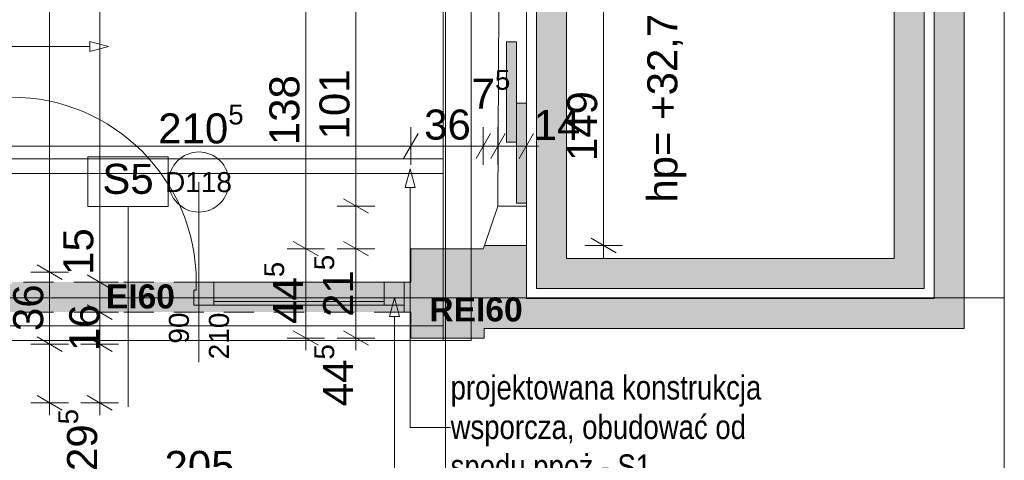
# Paper-space layout 'A-39 RZUT - PIĘTRO 9' of a CAD drawing. Header units: millimetres. Extents: x 0 to 1767, y 0 to 586.
# Tile 13 of 20: x 447 to 545, y 171 to 215. Entities that reach past the tile are written whole.
import ezdxf
from ezdxf.xclip import XClip

# ---------------------------------------------------------------- set-up
doc = ezdxf.new("R2010")
doc.units = ezdxf.units.MM
doc.header["$MEASUREMENT"] = 0
doc.header["$XCLIPFRAME"] = 0
for name, pattern in [('ACAD_ISO03W100', [300, 120, -180]), ('DASHDOTX2', [1000, 500, -250, 0, -250]), ('Przer. długie kreski', [2.5, 1.5, -1]), ('PRZERYWANA_DU_A', [550, 350.0000000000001, -199.9999999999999])]:
    doc.linetypes.add(name, pattern=pattern)
for name, color, linetype, lineweight in [('0_Nr_pióra__2', 8, 'Continuous', 13), ('A_linie przekroju_Nr_pióra__1', 7, 'Continuous', 20), ('A_winda_Nr_pióra__1', 7, 'Continuous', 20), ('A_wymiary_Nr_pióra__1', 7, 'Continuous', 20), ('A_wymiary_Nr_pióra__2', 8, 'Continuous', 13), ('A_ściany_Nr_pióra__1', 7, 'Continuous', 20), ('Drzwi Archicad_Nr_pióra__1', 7, 'Continuous', 20), ('Drzwi Archicad_Nr_pióra__3', 252, 'Continuous', 13), ('Znaczniki drzwi Archicada_Nr_pióra__3', 252, 'Continuous', 13)]:
    doc.layers.add(name, color=color, linetype=linetype, lineweight=lineweight)
for name, color, linetype, lineweight, true_color in [('A_konstrukcja stalowa_Nr_pióra__8', 7, 'Continuous', 13, 0x4c4c4c), ('A_opis ścian_Nr_pióra__19', 7, 'Continuous', 5, 0x191919), ('A_opis_Nr_pióra__255', 7, 'Continuous', 15, 0x242424), ('A_opis_Nr_pióra__8', 7, 'Continuous', 13, 0x4c4c4c), ('A_osie_Nr_pióra__16', 7, 'Continuous', 5, 0x0f0f0f), ('A_ppoż proj_Nr_pióra__8', 7, 'Continuous', 13, 0x4c4c4c), ('Okna Archicada_Nr_pióra__19', 7, 'Continuous', 5, 0x191919)]:
    doc.layers.add(name, color=color, linetype=linetype, lineweight=lineweight, true_color=true_color)
for name, color, linetype in [('A_podrys', 7, 'Continuous'), ('A_ppoż proj', 7, 'Continuous'), ('A_winda', 7, 'Continuous'), ('A_ściany', 7, 'Continuous')]:
    doc.layers.add(name, color=color, linetype=linetype)
doc.styles.add('STYL_AUTOMATYCZNY_1', font='arial.ttf')
doc.styles.add('STYL_AUTOMATYCZNY_2', font='ARIALN.TTF')
doc.styles.add('STYL_AUTOMATYCZNY_3', font='arial.ttf')
doc.styles.add('STYL_AUTOMATYCZNY_4', font='arial.ttf')
doc.styles.add('STYL_AUTOMATYCZNY_5', font='arial.ttf')

# ---------------------------------------------------------------- blocks, each defined once
blk = doc.blocks.new('Rysunek_1_1', base_point=(-3193.413088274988, -631.400949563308))
at = {"layer": 'A_ppoż proj', "linetype": 'Continuous', "lineweight": 0, "true_color": 0x121212}
blk.add_hatch(color=250, dxfattribs=at).paths.add_polyline_path([(444.0495795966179, 188.3087186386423), (444.0495795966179, 185.3087186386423), (485.0495795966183, 185.3087186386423), (485.0495795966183, 188.3087186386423)])
at = {"layer": 'A_winda', "linetype": 'Continuous', "lineweight": 0, "true_color": 0xfdfdfd}
h = blk.add_hatch(color=7, dxfattribs=at)
h.paths.add_polyline_path([(536.9695795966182, 221.0997186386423), (498.2495795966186, 221.0997186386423), (498.2495795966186, 187.6847186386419), (536.9695795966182, 187.6847186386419)])
h.paths.add_polyline_path([(533.9695795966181, 218.0997186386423), (533.9695795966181, 190.6847186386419), (501.2495795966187, 190.6847186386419), (501.2495795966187, 218.0997186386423)], flags=0)
for points in [[(495.249579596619, 212.3055930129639), (495.249579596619, 202.3055930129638), (496.2495795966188, 202.3055930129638), (496.2495795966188, 212.3055930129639)], [(496.2495795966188, 206.1867184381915), (496.2495795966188, 196.1867184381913), (497.2495795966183, 196.1867184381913), (497.2495795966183, 206.1867184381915)]]:
    blk.add_hatch(color=7, dxfattribs=at).paths.add_polyline_path(points)
at = {"layer": 'A_ściany', "linetype": 'Continuous', "lineweight": 0, "true_color": 0x000000}
for points in [[(540.9695795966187, 183.684718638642), (540.9695795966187, 260.4487186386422), (537.9695795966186, 260.4487186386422), (537.9695795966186, 186.6847186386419)], [(485.7095795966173, 191.6447183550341), (485.7095795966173, 182.718908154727), (493.0274090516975, 182.718908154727), (493.0274090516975, 183.6847190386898), (497.2495802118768, 183.6847190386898), (497.2495795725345, 191.9722190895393), (493.0619904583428, 191.9722190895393), (492.9495793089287, 191.6447183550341)], [(485.7095795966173, 188.3087187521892), (485.0495799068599, 188.3087187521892), (485.0495799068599, 185.3087186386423), (485.7095795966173, 185.3087186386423)], [(497.2495795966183, 183.684718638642), (540.9695795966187, 183.684718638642), (537.9695795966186, 186.6847186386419), (497.2495795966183, 186.6847186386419)]]:
    blk.add_hatch(color=18, dxfattribs=at).paths.add_polyline_path(points)
at = {"layer": '0_Nr_pióra__2', "color": 8, "linetype": 'PRZERYWANA_DU_A', "lineweight": 13, "ltscale": 2, "flags": 128}
blk.add_lwpolyline([(544.9695795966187, 126.7487186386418), (544.9695795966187, 316.7487186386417)], dxfattribs=at)
at = {"layer": 'A_konstrukcja stalowa_Nr_pióra__8', "color": 251, "linetype": 'Continuous', "lineweight": 13, "ltscale": 2, "true_color": 0x4c4c4c, "flags": 128}
for points in [[(491.7495795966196, 266.488718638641), (488.9495795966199, 266.488718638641), (488.9495795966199, 182.4887186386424), (491.7495795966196, 182.4887186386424)], [(443.0895795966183, 200.6187189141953), (488.9495795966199, 200.6187189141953), (488.9495795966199, 199.1587189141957), (443.0895795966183, 199.1587189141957)], [(488.9495795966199, 183.9487186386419), (443.0895795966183, 183.9487186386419), (443.0895795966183, 182.4887186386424), (488.9495795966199, 182.4887186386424)]]:
    blk.add_lwpolyline(points, close=True, dxfattribs=at)
at = {"layer": 'A_linie przekroju_Nr_pióra__1', "color": 7, "linetype": 'ACAD_ISO03W100', "lineweight": 20, "ltscale": 2}
blk.add_line((83.03712578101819, 202.4141219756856), (544.9695824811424, 202.4141219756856), dxfattribs=at)
at = {"layer": 'A_opis ścian_Nr_pióra__19', "color": 250, "linetype": 'Continuous', "lineweight": 5, "ltscale": 2, "true_color": 0x191919}
for p, q in [((461.4771646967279, 200.8106483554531), (453.4771621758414, 200.8106483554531)), ((453.4771621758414, 200.8106483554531), (453.4771621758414, 195.8606443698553)), ((461.4771646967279, 195.8606443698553), (461.4771646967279, 200.8106483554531)), ((453.4771621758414, 195.8606443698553), (461.4771646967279, 195.8606443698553)), ((457.4772604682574, 195.8606443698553), (457.4772604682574, 175.8606455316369))]:
    blk.add_line(p, q, dxfattribs=at)
at = {"layer": 'A_opis_Nr_pióra__255', "color": 250, "linetype": 'Continuous', "lineweight": 15, "ltscale": 2, "true_color": 0x242424}
for p, q in [((453.6544321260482, 211.8322488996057), (434.3358962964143, 211.8322488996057)), ((453.6544321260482, 211.3322431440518), (453.6544321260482, 212.3322471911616)), ((455.520453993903, 211.8322488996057), (453.6544321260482, 212.3322471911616)), ((455.520453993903, 211.8322488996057), (453.6544321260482, 211.3322431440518)), ((485.6609358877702, 199.6350164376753), (485.1609375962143, 197.7689945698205)), ((485.6609358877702, 199.6350164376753), (486.160941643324, 197.7689945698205)), ((486.160941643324, 197.7689945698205), (485.1609375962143, 197.7689945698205)), ((485.6609358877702, 197.7689945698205), (485.6609358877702, 173.8018957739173)), ((484.0695667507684, 186.7487151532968), (483.5695609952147, 184.8826932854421)), ((484.0695667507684, 186.7487151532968), (484.5695650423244, 184.8826932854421)), ((484.5695650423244, 184.8826932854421), (483.5695609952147, 184.8826932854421)), ((484.0695667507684, 184.8826932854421), (484.0695667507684, 148.3172915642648)), ((485.6609358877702, 173.8018957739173), (489.6852100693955, 173.8018957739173))]:
    blk.add_line(p, q, dxfattribs=at)
at = {"layer": 'A_osie_Nr_pióra__16', "color": 250, "linetype": 'DASHDOTX2', "lineweight": 5, "ltscale": 2, "true_color": 0x0f0f0f}
for p, q in [((489.1811289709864, 425.6646741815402), (489.1811289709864, 126.7487178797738)), ((544.9695777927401, 186.7487257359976), (96.57179472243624, 186.7487257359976))]:
    blk.add_line(p, q, dxfattribs=at)
at = {"layer": 'A_winda_Nr_pióra__1', "color": 7, "linetype": 'PRZERYWANA_DU_A', "lineweight": 20, "ltscale": 2, "flags": 128}
for points in [[(536.9695795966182, 221.0997186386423), (498.2495795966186, 221.0997186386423), (498.2495795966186, 187.6847186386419), (536.9695795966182, 187.6847186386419)], [(533.9695795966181, 218.0997186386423), (533.9695795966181, 190.6847186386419), (501.2495795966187, 190.6847186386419), (501.2495795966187, 218.0997186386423)]]:
    blk.add_lwpolyline(points, close=True, dxfattribs=at)
at = {"layer": 'A_winda_Nr_pióra__1', "color": 7, "linetype": 'Continuous', "lineweight": 20, "ltscale": 2, "flags": 128}
for points in [[(495.249579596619, 212.3055930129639), (495.249579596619, 202.3055930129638), (496.2495795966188, 202.3055930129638), (496.2495795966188, 212.3055930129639)], [(496.2495795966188, 206.1867184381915), (496.2495795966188, 196.1867184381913), (497.2495795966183, 196.1867184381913), (497.2495795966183, 206.1867184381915)]]:
    blk.add_lwpolyline(points, close=True, dxfattribs=at)
at = {"layer": 'A_wymiary_Nr_pióra__1', "color": 7, "linetype": 'Continuous', "lineweight": 20, "ltscale": 2}
for p, q in [((486.4312652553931, 203.1539928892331), (484.9878922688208, 200.6539939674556)), ((493.6712685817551, 203.1539928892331), (492.2278955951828, 200.6539939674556)), ((495.1332194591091, 203.1539928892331), (493.6898464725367, 200.6539939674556)), ((496.5278898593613, 200.6539939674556), (497.9712703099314, 203.1539928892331)), ((478.9795829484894, 196.6256817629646), (481.479581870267, 195.1823087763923)), ((503.7093903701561, 192.6939089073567), (506.2093892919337, 191.2505284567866)), ((473.9795776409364, 192.3664036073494), (476.4795765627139, 190.9230306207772)), ((478.9795829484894, 192.3664036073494), (481.479581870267, 190.9230306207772)), ((448.39957607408, 190.0304036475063), (450.8995824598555, 188.587030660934)), ((453.399581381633, 189.0304070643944), (455.8995803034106, 187.5870340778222)), ((453.399581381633, 186.0304098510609), (455.8995803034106, 184.5870294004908)), ((473.9795776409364, 183.4405966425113), (476.4795765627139, 181.997223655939)), ((478.9795829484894, 183.4405966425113), (481.479581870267, 181.997223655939)), ((448.39957607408, 182.8304073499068), (450.8995824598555, 181.3870343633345)), ((453.399581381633, 182.8304073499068), (455.8995803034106, 181.3870343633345)), ((448.39957607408, 176.9704076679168), (450.8995824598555, 175.5270346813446)), ((453.399581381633, 176.9704076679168), (455.8995803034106, 175.5270346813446))]:
    blk.add_line(p, q, dxfattribs=at)
at = {"layer": 'A_wymiary_Nr_pióra__2', "color": 8, "linetype": 'Continuous', "lineweight": 13, "ltscale": 2}
for p, q in [((454.6495771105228, 188.3087205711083), (454.6495771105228, 260.2389175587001)), ((449.6495792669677, 189.3087171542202), (449.6495792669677, 259.4487190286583)), ((504.959386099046, 191.9722224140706), (504.959386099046, 221.7722191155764)), ((475.2295808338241, 191.6447171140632), (475.2295808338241, 219.196915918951)), ((480.2295786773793, 195.9039952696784), (480.2295786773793, 216.0839958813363)), ((485.709578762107, 200.0289961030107), (485.709578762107, 203.778998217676)), ((492.949582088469, 200.0289961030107), (492.949582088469, 203.778998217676)), ((494.4115329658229, 200.0289961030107), (494.4115329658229, 203.778998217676)), ((497.2495763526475, 200.0289961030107), (497.2495763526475, 203.778998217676)), ((443.6495773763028, 201.9039971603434), (485.709578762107, 201.9039971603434)), ((485.709578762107, 201.9039971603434), (492.949582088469, 201.9039971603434)), ((492.949582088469, 201.9039971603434), (494.4115329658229, 201.9039971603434)), ((494.4115329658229, 201.9039971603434), (497.2495763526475, 201.9039971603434)), ((497.2495763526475, 201.9039971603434), (498.4720821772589, 201.9039971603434)), ((482.1045797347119, 195.9039952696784), (478.3545776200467, 195.9039952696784)), ((480.2295786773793, 191.6447171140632), (480.2295786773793, 195.9039952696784)), ((506.8343871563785, 191.9722224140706), (503.0843850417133, 191.9722224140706)), ((504.959386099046, 190.7497165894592), (504.959386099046, 191.9722224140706)), ((477.1045818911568, 191.6447171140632), (473.3545797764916, 191.6447171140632)), ((475.2295808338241, 182.7189101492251), (475.2295808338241, 191.6447171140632)), ((482.1045797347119, 191.6447171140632), (478.3545776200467, 191.6447171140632)), ((480.2295786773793, 182.7189101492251), (480.2295786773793, 191.6447171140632)), ((451.5245803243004, 189.3087171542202), (447.7745782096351, 189.3087171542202)), ((449.6495792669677, 182.1087208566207), (449.6495792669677, 189.3087171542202)), ((456.5245781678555, 188.3087205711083), (452.7745760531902, 188.3087205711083)), ((454.6495771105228, 185.3087158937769), (454.6495771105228, 188.3087205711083)), ((456.5245781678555, 185.3087158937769), (452.7745760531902, 185.3087158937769)), ((454.6495771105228, 182.1087208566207), (454.6495771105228, 185.3087158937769)), ((451.5245803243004, 182.1087208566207), (447.7745782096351, 182.1087208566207)), ((449.6495792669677, 176.2487211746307), (449.6495792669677, 182.1087208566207)), ((456.5245781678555, 182.1087208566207), (452.7745760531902, 182.1087208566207)), ((454.6495771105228, 176.2487211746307), (454.6495771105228, 182.1087208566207)), ((477.1045818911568, 182.7189101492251), (473.3545797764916, 182.7189101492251)), ((475.2295808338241, 181.4964117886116), (475.2295808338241, 182.7189101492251)), ((482.1045797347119, 182.7189101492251), (478.3545776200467, 182.7189101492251)), ((480.2295786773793, 181.4964117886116), (480.2295786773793, 182.7189101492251)), ((451.5245803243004, 176.2487211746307), (447.7745782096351, 176.2487211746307)), ((449.6495792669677, 175.0262228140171), (449.6495792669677, 176.2487211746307)), ((456.5245781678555, 176.2487211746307), (452.7745760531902, 176.2487211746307)), ((454.6495771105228, 175.0262228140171), (454.6495771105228, 176.2487211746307))]:
    blk.add_line(p, q, dxfattribs=at)
at = {"layer": 'A_ściany_Nr_pióra__1', "color": 7, "linetype": 'Continuous', "lineweight": 20, "ltscale": 2}
for p, q in [((497.2495763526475, 191.9722224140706), (493.0619898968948, 191.9722224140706)), ((485.0495822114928, 188.3087205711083), (485.0495822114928, 186.0087194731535)), ((485.0495822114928, 186.0087194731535), (485.0495822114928, 185.3087158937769))]:
    blk.add_line(p, q, dxfattribs=at)
at = {"layer": 'A_ściany_Nr_pióra__1', "color": 7, "linetype": 'Continuous', "lineweight": 20, "ltscale": 2, "flags": 128}
for points in [[(540.9695795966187, 183.684718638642), (540.9695795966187, 260.4487186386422)], [(537.9695795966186, 222.0997186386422), (537.9695795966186, 186.6847186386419)], [(493.0619906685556, 191.9722191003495), (492.9495795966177, 191.6447186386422)], [(497.2495795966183, 186.6847186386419), (497.2495795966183, 191.9722192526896)], [(492.9495795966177, 191.6447186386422), (485.7095795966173, 191.6447186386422)], [(485.7095795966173, 191.6447186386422), (485.7095795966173, 188.3087186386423)], [(485.7095795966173, 188.3087186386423), (485.0495799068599, 188.3087186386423)], [(537.9695795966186, 186.6847186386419), (497.2495795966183, 186.6847186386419)], [(485.0495799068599, 185.3087186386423), (485.7095795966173, 185.3087186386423)], [(485.7095795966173, 185.3087186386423), (485.7095795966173, 182.718908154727)], [(493.0274087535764, 182.718908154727), (493.0274087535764, 183.684718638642)], [(493.0274087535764, 183.684718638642), (497.2495795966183, 183.684718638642)], [(497.2495795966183, 183.684718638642), (540.9695795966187, 183.684718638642)], [(485.7095795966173, 182.718908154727), (493.0274087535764, 182.718908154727)]]:
    blk.add_lwpolyline(points, dxfattribs=at)
at = {"layer": 'Drzwi Archicad_Nr_pióra__1', "color": 7, "linetype": 'Continuous', "lineweight": 20, "ltscale": 2}
blk.add_line((494.4115329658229, 195.9039952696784), (497.2495763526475, 195.9039952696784), dxfattribs=at)
at = {"layer": 'Drzwi Archicad_Nr_pióra__3', "color": 252, "linetype": 'Przer. długie kreski', "lineweight": 13, "ltscale": 2}
for p, q in [((485.0495822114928, 188.3087205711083), (444.0495804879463, 188.3087205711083)), ((485.0495822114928, 185.3087158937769), (444.0495804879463, 185.3087158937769))]:
    blk.add_line(p, q, dxfattribs=at)
at = {"layer": 'Drzwi Archicad_Nr_pióra__3', "color": 252, "linetype": 'Continuous', "lineweight": 13, "ltscale": 2}
for p, q in [((464.2895767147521, 187.5087218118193), (464.2895767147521, 188.3087205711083)), ((464.2895767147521, 188.3087205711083), (466.0495799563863, 188.3087205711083)), ((466.0495799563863, 188.3087205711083), (466.0495799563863, 186.0087194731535)), ((483.0495815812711, 188.3087205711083), (466.0495799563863, 188.3087205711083)), ((466.0495799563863, 188.3087205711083), (466.0495799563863, 186.0087194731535)), ((466.0495799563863, 188.3087205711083), (483.0495815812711, 188.3087205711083)), ((483.0495815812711, 186.0087194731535), (483.0495815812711, 188.3087205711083)), ((483.0495815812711, 188.3087205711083), (485.0495822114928, 188.3087205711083)), ((483.0495815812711, 186.0087194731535), (483.0495815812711, 188.3087205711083)), ((485.0495822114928, 188.3087205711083), (485.0495822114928, 186.0087194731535)), ((485.0495822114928, 188.3087205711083), (485.0495822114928, 186.0087194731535)), ((485.0495822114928, 188.3087205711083), (485.0495822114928, 186.0087194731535)), ((464.0495793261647, 186.0087194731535), (464.0495793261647, 187.5087218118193)), ((464.0495793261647, 187.5087218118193), (464.2895767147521, 187.5087218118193)), ((466.0495799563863, 186.0087194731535), (464.0495793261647, 186.0087194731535)), ((483.0495815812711, 186.3687155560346), (466.0495799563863, 186.3687155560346)), ((466.0495799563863, 186.0087194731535), (483.0495815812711, 186.0087194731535)), ((485.0495822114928, 186.0087194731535), (483.0495815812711, 186.0087194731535)), ((485.0495822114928, 186.0087194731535), (485.0495822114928, 185.3087158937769))]:
    blk.add_line(p, q, dxfattribs=at)
blk.add_arc((445.8095795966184, 188.3087186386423), 18.48000000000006, 0, 90, dxfattribs=at)
at = {"layer": 'Okna Archicada_Nr_pióra__19', "color": 250, "linetype": 'Continuous', "lineweight": 5, "ltscale": 2, "true_color": 0x191919}
for p, q in [((497.2495763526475, 191.9722224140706), (497.2495763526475, 221.7722191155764)), ((494.4915320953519, 216.0839958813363), (494.4115329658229, 195.9039952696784)), ((494.4115329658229, 195.9039952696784), (493.0619898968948, 191.9722224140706)), ((497.2495763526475, 191.9722224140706), (493.0619898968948, 191.9722224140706))]:
    blk.add_line(p, q, dxfattribs=at)
at = {"layer": 'Znaczniki drzwi Archicada_Nr_pióra__3', "color": 252, "linetype": 'Continuous', "lineweight": 13, "ltscale": 2}
blk.add_line((464.5495776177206, 198.3087162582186), (464.5495776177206, 180.3087180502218), dxfattribs=at)
at = {"layer": 'Znaczniki drzwi Archicada_Nr_pióra__3', "color": 252, "linetype": 'Continuous', "lineweight": 13, "ltscale": 2, "flags": 128}
blk.add_lwpolyline([(467.5495795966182, 198.3087186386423, 0.9999999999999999), (461.549579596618, 198.3087186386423, 0.9999999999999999)], format="xyb", close=True, dxfattribs=at)
at = {"layer": 'A_opis ścian_Nr_pióra__19', "color": 250, "linetype": 'Continuous', "lineweight": 5, "true_color": 0x191919, "insert": (457.4771611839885, 200.1249372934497), "char_height": 3, "attachment_point": 2, "style": 'STYL_AUTOMATYCZNY_1'}
blk.add_mtext('\\A1;{\\pqc;\\fArial|b0|i0|c238|p0;\\W1.000000;S5}', dxfattribs=at)
at = {"layer": 'A_opis_Nr_pióra__8', "color": 251, "linetype": 'Continuous', "lineweight": 13, "true_color": 0x4c4c4c, "insert": (489.6852116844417, 173.4779393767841), "char_height": 2.399999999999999, "width": 36.24050789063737, "attachment_point": 4, "line_spacing_factor": 0.9855240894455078, "style": 'STYL_AUTOMATYCZNY_2'}
blk.add_mtext('\\A1;{\\pql;\\fArial Narrow|b0|i0|c238|p0;\\W1.000000;projektowana konstrukcja wsporcza, obudować od spodu ppoż - S1}', dxfattribs=at)
at = {"layer": 'A_ppoż proj_Nr_pióra__8', "color": 251, "linetype": 'Continuous', "lineweight": 13, "true_color": 0x4c4c4c, "char_height": 2.399999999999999, "attachment_point": 5, "style": 'STYL_AUTOMATYCZNY_3'}
for s, insert in [('\\A1;{\\pqc;\\fArial|b1|i0|c238|p0;\\W1.000000;EI60}', (458.7116892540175, 186.8658578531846)), ('\\A1;{\\pqc;\\fArial|b1|i0|c238|p0;\\W1.000000;REI60}', (492.2221930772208, 185.5689531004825))]:
    blk.add_mtext(s, dxfattribs=dict(at, insert=insert))
at = {"layer": 'A_wymiary_Nr_pióra__1', "color": 7, "linetype": 'Continuous', "lineweight": 20, "char_height": 3, "attachment_point": 7, "style": 'STYL_AUTOMATYCZNY_1'}
for s, insert in [('\\A1;{\\pql;\\fArial|b0|i0|c238|p0;\\W1.000000;7\\fArial|b0|i0|c238|p0;\\W1.000000;\\A1{\\H.66x;\\S5^  ;}}', (491.7813655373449, 204.7556828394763)), ('\\A1;{\\pql;\\fArial|b0|i0|c238|p0;\\W1.000000;24\\fArial|b0|i0|c238|p0;\\W1.000000;\\A1{\\H.66x;\\S5^  ;}}', (436.4693697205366, 201.3056827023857)), ('\\A1;{\\pql;\\fArial|b0|i0|c238|p0;\\W1.000000;210\\fArial|b0|i0|c238|p0;\\W1.000000;\\A1{\\H.66x;\\S5^  ;}}', (460.4922195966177, 201.2886068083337))]:
    blk.add_mtext(s, dxfattribs=dict(at, insert=insert))
at = {"layer": 'A_wymiary_Nr_pióra__1', "color": 7, "linetype": 'Continuous', "lineweight": 20, "char_height": 3, "rotation": 90}
for s, insert, attachment_point, style in [('\\A1;{\\pqc;\\fArial|b0|i0|c238|p0;\\W1.000000;hp= +32,73}', (509.3268318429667, 206.8451606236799), 2, 'STYL_AUTOMATYCZNY_5'), ('\\A1;{\\pql;\\fArial|b0|i0|c238|p0;\\W1.000000;21\\fArial|b0|i0|c238|p0;\\W1.000000;\\A1{\\H.66x;\\S5^  ;}}', (480.8278927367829, 184.8356785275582), 7, 'STYL_AUTOMATYCZNY_1'), ('\\A1;{\\pql;\\fArial|b0|i0|c238|p0;\\W1.000000;44\\fArial|b0|i0|c238|p0;\\W1.000000;\\A1{\\H.66x;\\S5^  ;}}', (475.8278927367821, 184.1385433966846), 7, 'STYL_AUTOMATYCZNY_1'), ('\\A1;{\\pql;\\fArial|b0|i0|c238|p0;\\W1.000000;44\\fArial|b0|i0|c238|p0;\\W1.000000;\\A1{\\H.66x;\\S5^  ;}}', (480.8278927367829, 175.9098680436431), 7, 'STYL_AUTOMATYCZNY_1'), ('\\A1;{\\pql;\\fArial|b0|i0|c238|p0;\\W1.000000;29\\fArial|b0|i0|c238|p0;\\W1.000000;\\A1{\\H.66x;\\S5^  ;}}', (455.2649686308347, 169.4396831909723), 7, 'STYL_AUTOMATYCZNY_1')]:
    blk.add_mtext(s, dxfattribs=dict(at, insert=insert, attachment_point=attachment_point, style=style))
at = {"layer": 'A_wymiary_Nr_pióra__1', "color": 7, "linetype": 'Continuous', "lineweight": 20, "char_height": 3, "attachment_point": 7, "rotation": 90, "style": 'STYL_AUTOMATYCZNY_5'}
for s, insert, width in [('\\A1;{\\pql;\\fArial|b0|i0|c238|p0;\\W1.000000;138}', (474.6295795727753, 201.9885606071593), 6.86451), ('\\A1;{\\pql;\\fArial|b0|i0|c238|p0;\\W1.000000;101}', (479.6295795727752, 202.5617407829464), 6.86451), ('\\A1;{\\pql;\\fArial|b0|i0|c238|p0;\\W1.000000;149}', (504.3593877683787, 200.3966936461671), 6.86451), ('\\A1;{\\pql;\\fArial|b0|i0|c238|p0;\\W1.000000;15}', (454.0495795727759, 189.0312187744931), 4.57635), ('\\A1;{\\pql;\\fArial|b0|i0|c238|p0;\\W1.000000;36}', (449.049579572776, 183.4205436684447), 4.57635), ('\\A1;{\\pql;\\fArial|b0|i0|c238|p0;\\W1.000000;16}', (454.6495795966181, 181.4205436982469), 4.57635)]:
    blk.add_mtext(s, dxfattribs=dict(at, insert=insert, width=width))
at = {"layer": 'A_wymiary_Nr_pióra__1', "color": 7, "linetype": 'Continuous', "lineweight": 20, "char_height": 3, "attachment_point": 7, "style": 'STYL_AUTOMATYCZNY_5'}
for s, insert, width in [('\\A1;{\\pql;\\fArial|b0|i0|c238|p0;\\W1.000000;36}', (487.04140462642, 202.5039958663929), 4.57635), ('\\A1;{\\pql;\\fArial|b0|i0|c238|p0;\\W1.000000;14}', (497.9720797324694, 202.5039958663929), 4.57635), ('\\A1;{\\pql;\\fArial|b0|i0|c238|p0;\\W1.000000;205}', (461.1173245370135, 168.4080761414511), 6.86451)]:
    blk.add_mtext(s, dxfattribs=dict(at, insert=insert, width=width))
at = {"layer": 'Znaczniki drzwi Archicada_Nr_pióra__3', "color": 252, "linetype": 'Continuous', "lineweight": 13, "insert": (461.1745695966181, 197.2742659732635), "char_height": 2, "attachment_point": 7, "style": 'STYL_AUTOMATYCZNY_4'}
blk.add_mtext('\\A1;{\\pql;\\fArial CE|b0|i0|c238|p0;\\W1.000000;D118}', dxfattribs=at)
at = {"layer": 'Znaczniki drzwi Archicada_Nr_pióra__3', "color": 252, "linetype": 'Continuous', "lineweight": 13, "char_height": 2, "attachment_point": 7, "rotation": 90, "style": 'STYL_AUTOMATYCZNY_4'}
for s, insert in [('\\A1;{\\pql;\\fArial CE|b0|i0|c238|p0;\\W1.000000;90}', (463.5840322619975, 182.1680786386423)), ('\\A1;{\\pql;\\fArial CE|b0|i0|c238|p0;\\W1.000000;210}', (467.5840322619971, 180.5977786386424))]:
    blk.add_mtext(s, dxfattribs=dict(at, insert=insert))

psp = doc.layouts.new('A-39 RZUT - PIĘTRO 9')

# ---------------------------------------------------------------- block references
at = {"layer": 'A_podrys', "color": 37, "linetype": 'Continuous', "lineweight": 5, "true_color": 0x656532}
ref = psp.add_blockref('Rysunek_1_1', (-3193.413088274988, -631.400949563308), dxfattribs=at)
XClip(ref).set_block_clipping_path([(44.06963709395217, 126.7487186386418), (544.9695795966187, 478.1668323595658)])

doc.saveas('drawing.dxf')
